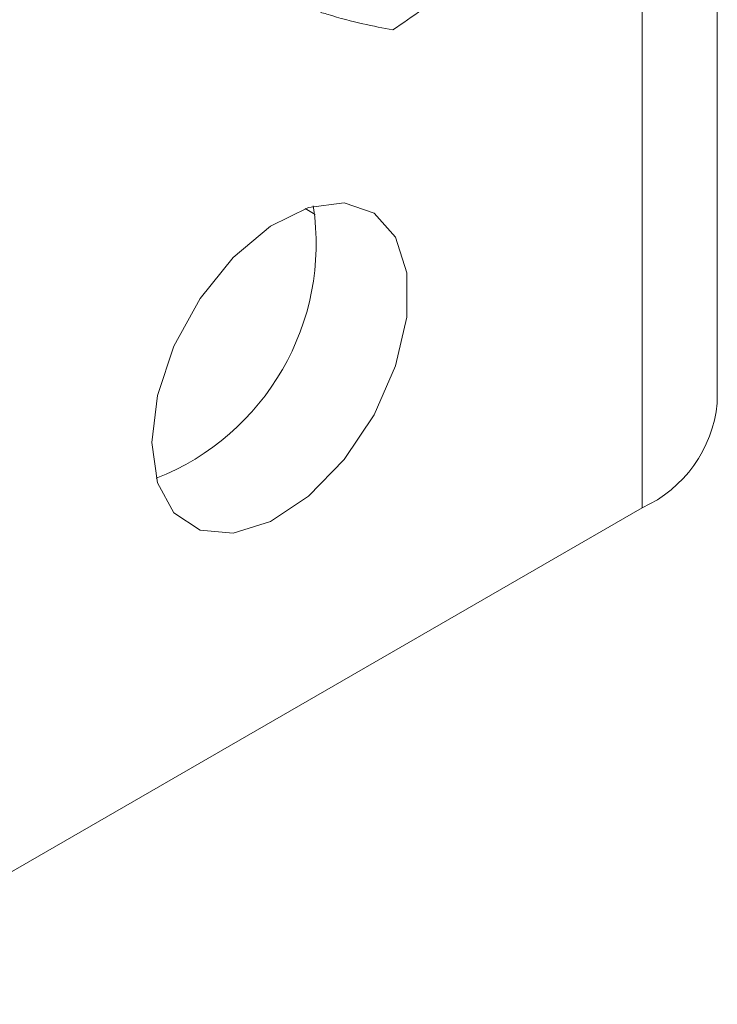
# Model space of a CAD drawing. Header units: millimetres. Extents: x -395 to 418, y -1783 to -26.
# Tile 3 of 35: x -41 to -25, y -1724 to -1701. Entities that reach past the tile are written whole.
import ezdxf

# ---------------------------------------------------------------- set-up
doc = ezdxf.new("R2010")
doc.units = ezdxf.units.MM

msp = doc.modelspace()

# ---------------------------------------------------------------- linework, layer by layer
at = {"color": 7, "linetype": 'Continuous', "lineweight": 15}
for p, q in [((-24.552, -1710.291), (-24.552, -1122.381)), ((-33.969, -1705.869), (-34.208, -1705.731)), ((-46.462, -1724.374), (-26.309, -1712.74))]:
    msp.add_line(p, q, dxfattribs=at)
at = {"color": 7, "linetype": 'Continuous', "lineweight": 0}
msp.add_line((-26.309, -1124.831), (-26.309, -1712.74), dxfattribs=at)
at = {"color": 7, "linetype": 'Continuous', "lineweight": 15, "flags": 128}
msp.add_lwpolyline([(-37.8, -1711.208), (-37.666, -1710.108), (-37.278, -1708.952), (-36.668, -1707.841), (-35.893, -1706.876), (-35.019, -1706.142), (-34.126, -1705.704), (-33.292, -1705.6), (-32.592, -1705.841), (-32.087, -1706.404), (-31.823, -1707.24), (-31.823, -1708.275), (-32.087, -1709.416), (-32.592, -1710.562), (-33.292, -1711.611), (-34.126, -1712.47), (-35.019, -1713.063), (-35.893, -1713.337), (-36.668, -1713.268), (-37.278, -1712.861), (-37.666, -1712.154), (-37.8, -1711.208)], dxfattribs=at)
at = {"color": 7, "linetype": 'Continuous', "lineweight": 15}
for centre, radius, start, end in [((-39.854, -1706.552), 5.906, 291.4243, 8.5811), ((-27.555, -1709.991), 3.018, 294.3747, 354.3052)]:
    msp.add_arc(centre, radius, start, end, dxfattribs=at)
for points, knots in [([(-32.155, -1701.547), (-31.922, -1701.39), (-30.882, -1700.687), (-29.987, -1699.849), (-29.292, -1699.198)], [0, 0, 0, 0, 0.223713, 1, 1, 1, 1]), ([(-33.848, -1701.131), (-33.799, -1701.146), (-33.094, -1701.363), (-32.608, -1701.458), (-32.155, -1701.547)], [0, 0, 0, 0, 0.070215, 1, 1, 1, 1])]:
    msp.add_open_spline(points, degree=3, knots=knots, dxfattribs=at)

doc.saveas('drawing.dxf')
